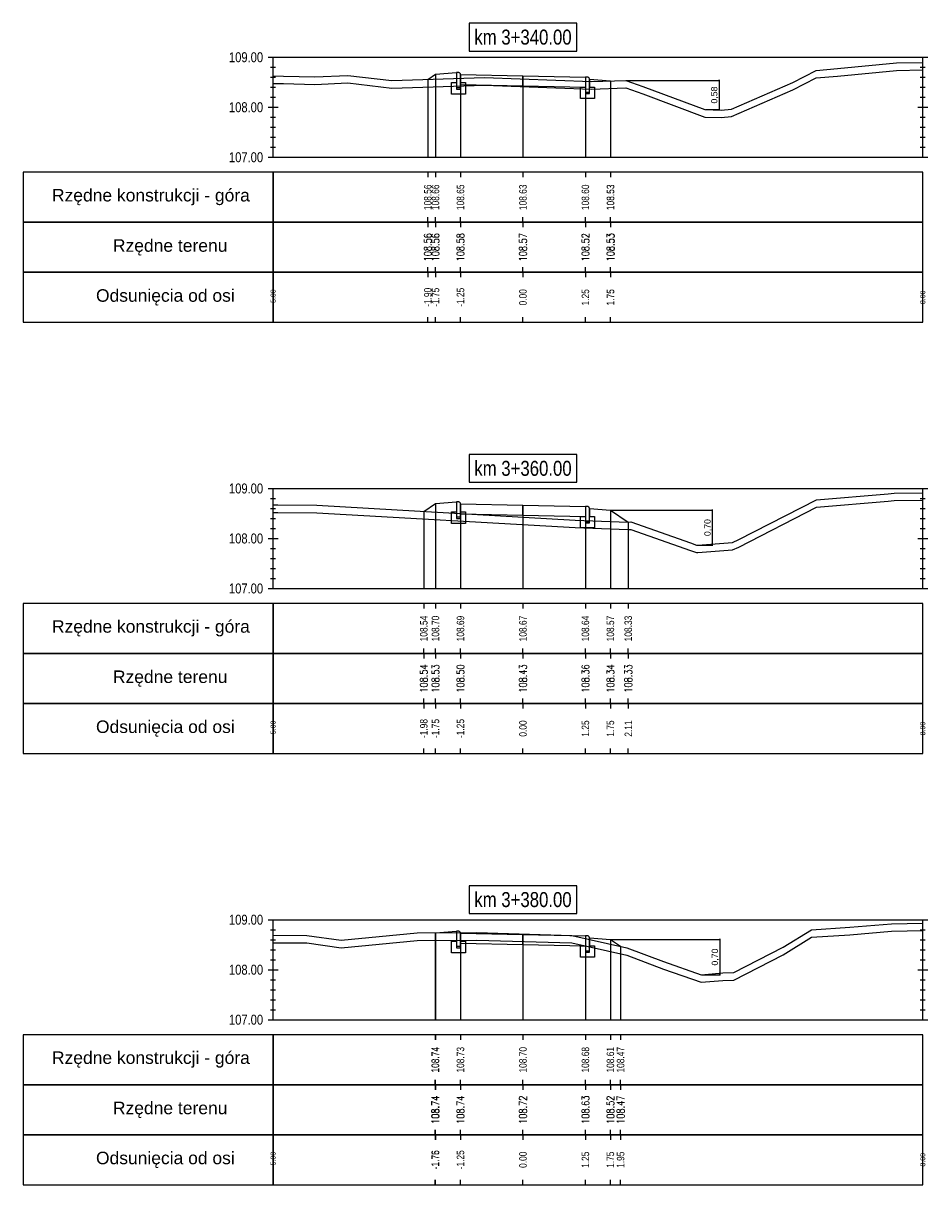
# Model space of a CAD drawing. Extents: x 7537626 to 7538805, y 5722894 to 5725486.
# Tile 68 of 90: x 7538561 to 7538579, y 5725387 to 5725410. Entities that reach past the tile are written whole.
import ezdxf

# ---------------------------------------------------------------- set-up
doc = ezdxf.new("R2010")
doc.units = 0
doc.header["$PDMODE"] = 35
doc.header["$PDSIZE"] = 0.3
for name, color, linetype in [('C-DROGI-PROFILE', 7, 'Continuous'), ('C-DROGI-PROFILE-ETYKIETY', 7, 'Continuous'), ('C-DROGI-PRZEKROJE-ETYKIETY', 7, 'Continuous'), ('C-POPRZECZKA-przekrój', 2, 'Continuous'), ('C-POPRZECZKA-widok', 1, 'Continuous')]:
    doc.layers.add(name, color=color, linetype=linetype)
for name, color, linetype, true_color in [('C-humus', 7, 'Continuous', 0x003df5), ('C-Teren', 7, 'Continuous', 0x005716), ('poprzeczki', 7, 'Continuous', 0x0000d6)]:
    doc.layers.add(name, color=color, linetype=linetype, true_color=true_color)
doc.styles.add('2mm08', font='arial.ttf', dxfattribs={"width": 0.8})
doc.styles.add('opis_50', font='arial.ttf', dxfattribs={"height": 0.125})
doc.styles.get("Standard").update_dxf_attribs({"font": 'arial.ttf'})
doc.dimstyles.new('OPIS_50', dxfattribs={"dimscale": 0.5, "dimtxt": 0.125, "dimasz": 0.25, "dimexe": 0.1, "dimexo": 0.15, "dimgap": 0.1, "dimtad": 1, "dimzin": 0, "dimtxsty": 'opis_50', "dimblk": 'ARCHTICK', "dimcen": 0.15, "dimdle": 0.1, "dimaunit": 2, "dimadec": 4, "dimazin": 0, "dimtfac": 1, "dimtmove": 0, "dimatfit": 3, "dimfxl": 1, "dimarcsym": 0})

# ---------------------------------------------------------------- blocks, each defined once
blk = doc.blocks.new('_ArchTick')
at = {"color": 0, "linetype": 'ByBlock', "const_width": 0.15}
blk.add_lwpolyline([(-0.5, -0.5), (0.5, 0.5)], dxfattribs=at)
blk = doc.blocks.new('*D164')
at = {"layer": 'Defpoints', "color": 0, "transparency": 16777216}
for p in [(7538573.374, 5725408.876), (7538574.959, 5725408.293), (7538575.241, 5725408.293)]:
    blk.add_point(p, dxfattribs=at)
at = {"layer": 'poprzeczki', "color": 0, "lineweight": -2, "transparency": 16777216}
for p, q in [((7538573.389, 5725408.876), (7538575.251, 5725408.876)), ((7538575.241, 5725408.886), (7538575.241, 5725408.283)), ((7538574.974, 5725408.293), (7538575.251, 5725408.293))]:
    blk.add_line(p, q, dxfattribs=at)
at = {"layer": 'poprzeczki', "color": 0, "lineweight": -2, "transparency": 16777216, "xscale": 0.025, "yscale": 0.025, "zscale": 0.025}
for p, rotation in [((7538575.241, 5725408.876), 90), ((7538575.241, 5725408.293), 270)]:
    blk.add_blockref('_ArchTick', p, dxfattribs=dict(at, rotation=rotation))
at = {"layer": 'poprzeczki', "color": 0, "transparency": 16777216, "insert": (7538575.156, 5725408.584), "char_height": 0.125, "attachment_point": 5, "rotation": 90, "style": 'opis_50'}
blk.add_mtext('0,58', dxfattribs=at)
blk = doc.blocks.new('*D165')
at = {"layer": 'Defpoints', "color": 0, "transparency": 16777216}
for p in [(7538573.068, 5725400.282), (7538574.789, 5725399.583), (7538575.106, 5725399.583)]:
    blk.add_point(p, dxfattribs=at)
at = {"layer": 'poprzeczki', "color": 0, "lineweight": -2, "transparency": 16777216}
for p, q in [((7538573.083, 5725400.282), (7538575.116, 5725400.282)), ((7538575.106, 5725400.292), (7538575.106, 5725399.573)), ((7538574.804, 5725399.583), (7538575.116, 5725399.583))]:
    blk.add_line(p, q, dxfattribs=at)
at = {"layer": 'poprzeczki', "color": 0, "lineweight": -2, "transparency": 16777216, "xscale": 0.025, "yscale": 0.025, "zscale": 0.025}
for p, rotation in [((7538575.106, 5725400.282), 90), ((7538575.106, 5725399.583), 270)]:
    blk.add_blockref('_ArchTick', p, dxfattribs=dict(at, rotation=rotation))
at = {"layer": 'poprzeczki', "color": 0, "transparency": 16777216, "insert": (7538575.021, 5725399.933), "char_height": 0.125, "attachment_point": 5, "rotation": 90, "style": 'opis_50'}
blk.add_mtext('0,70', dxfattribs=at)
blk = doc.blocks.new('*D166')
at = {"layer": 'Defpoints', "color": 0, "transparency": 16777216}
for p in [(7538573.068, 5725391.695), (7538574.881, 5725390.99), (7538575.254, 5725390.99)]:
    blk.add_point(p, dxfattribs=at)
at = {"layer": 'poprzeczki', "color": 0, "lineweight": -2, "transparency": 16777216}
for p, q in [((7538573.083, 5725391.695), (7538575.264, 5725391.695)), ((7538575.254, 5725391.705), (7538575.254, 5725390.98)), ((7538574.896, 5725390.99), (7538575.264, 5725390.99))]:
    blk.add_line(p, q, dxfattribs=at)
at = {"layer": 'poprzeczki', "color": 0, "lineweight": -2, "transparency": 16777216, "xscale": 0.025, "yscale": 0.025, "zscale": 0.025}
for p, rotation in [((7538575.254, 5725391.695), 90), ((7538575.254, 5725390.99), 270)]:
    blk.add_blockref('_ArchTick', p, dxfattribs=dict(at, rotation=rotation))
at = {"layer": 'poprzeczki', "color": 0, "transparency": 16777216, "insert": (7538575.169, 5725391.343), "char_height": 0.125, "attachment_point": 5, "rotation": 90, "style": 'opis_50'}
blk.add_mtext('0,70', dxfattribs=at)

msp = doc.modelspace()

# ---------------------------------------------------------------- linework, layer by layer
at = {"layer": 'C-DROGI-PROFILE', "color": 7, "linetype": 'Continuous', "lineweight": -3}
for p, q in [((7538569.414, 5725407.039), (7538569.414, 5725406.939)), ((7538569.568, 5725407.039), (7538569.568, 5725406.939)), ((7538570.068, 5725407.039), (7538570.068, 5725406.939)), ((7538571.318, 5725407.039), (7538571.318, 5725406.939)), ((7538572.568, 5725407.039), (7538572.568, 5725406.939)), ((7538573.068, 5725407.039), (7538573.068, 5725406.939)), ((7538573.072, 5725407.039), (7538573.072, 5725406.939)), ((7538569.414, 5725406.039), (7538569.414, 5725406.139)), ((7538569.568, 5725406.039), (7538569.568, 5725406.139)), ((7538570.068, 5725406.039), (7538570.068, 5725406.139)), ((7538571.318, 5725406.039), (7538571.318, 5725406.139)), ((7538572.568, 5725406.039), (7538572.568, 5725406.139)), ((7538573.068, 5725406.039), (7538573.068, 5725406.139)), ((7538573.072, 5725406.039), (7538573.072, 5725406.139)), ((7538569.414, 5725406.039), (7538569.414, 5725405.939)), ((7538569.568, 5725406.039), (7538569.568, 5725405.939)), ((7538570.068, 5725406.039), (7538570.068, 5725405.939)), ((7538571.318, 5725406.039), (7538571.318, 5725405.939)), ((7538572.568, 5725406.039), (7538572.568, 5725405.939)), ((7538573.068, 5725406.039), (7538573.068, 5725405.939)), ((7538573.072, 5725406.039), (7538573.072, 5725405.939)), ((7538569.414, 5725405.039), (7538569.414, 5725405.139)), ((7538569.568, 5725405.039), (7538569.568, 5725405.139)), ((7538570.068, 5725405.039), (7538570.068, 5725405.139)), ((7538571.318, 5725405.039), (7538571.318, 5725405.139)), ((7538572.568, 5725405.039), (7538572.568, 5725405.139)), ((7538573.068, 5725405.039), (7538573.068, 5725405.139)), ((7538573.072, 5725405.039), (7538573.072, 5725405.139)), ((7538569.414, 5725405.039), (7538569.414, 5725404.939)), ((7538569.568, 5725405.039), (7538569.568, 5725404.939)), ((7538570.068, 5725405.039), (7538570.068, 5725404.939)), ((7538571.318, 5725405.039), (7538571.318, 5725404.939)), ((7538572.568, 5725405.039), (7538572.568, 5725404.939)), ((7538573.068, 5725405.039), (7538573.068, 5725404.939)), ((7538573.072, 5725405.039), (7538573.072, 5725404.939)), ((7538569.414, 5725404.039), (7538569.414, 5725404.139)), ((7538569.568, 5725404.039), (7538569.568, 5725404.139)), ((7538570.068, 5725404.039), (7538570.068, 5725404.139)), ((7538571.318, 5725404.039), (7538571.318, 5725404.139)), ((7538572.568, 5725404.039), (7538572.568, 5725404.139)), ((7538573.068, 5725404.039), (7538573.068, 5725404.139)), ((7538573.072, 5725404.039), (7538573.072, 5725404.139)), ((7538569.334, 5725398.414), (7538569.334, 5725398.314)), ((7538569.568, 5725398.414), (7538569.568, 5725398.314)), ((7538570.068, 5725398.414), (7538570.068, 5725398.314)), ((7538571.318, 5725398.414), (7538571.318, 5725398.314)), ((7538572.568, 5725398.414), (7538572.568, 5725398.314)), ((7538573.068, 5725398.414), (7538573.068, 5725398.314)), ((7538573.425, 5725398.414), (7538573.425, 5725398.314)), ((7538569.334, 5725397.414), (7538569.334, 5725397.514)), ((7538569.568, 5725397.414), (7538569.568, 5725397.514)), ((7538570.068, 5725397.414), (7538570.068, 5725397.514)), ((7538571.318, 5725397.414), (7538571.318, 5725397.514)), ((7538572.568, 5725397.414), (7538572.568, 5725397.514)), ((7538573.068, 5725397.414), (7538573.068, 5725397.514)), ((7538573.425, 5725397.414), (7538573.425, 5725397.514)), ((7538569.334, 5725397.414), (7538569.334, 5725397.314)), ((7538569.568, 5725397.414), (7538569.568, 5725397.314)), ((7538570.068, 5725397.414), (7538570.068, 5725397.314)), ((7538571.318, 5725397.414), (7538571.318, 5725397.314)), ((7538572.568, 5725397.414), (7538572.568, 5725397.314)), ((7538573.068, 5725397.414), (7538573.068, 5725397.314)), ((7538573.425, 5725397.414), (7538573.425, 5725397.314)), ((7538569.334, 5725396.414), (7538569.334, 5725396.514)), ((7538569.334, 5725396.414), (7538569.334, 5725396.314)), ((7538569.568, 5725396.414), (7538569.568, 5725396.514)), ((7538569.568, 5725396.414), (7538569.568, 5725396.314)), ((7538570.068, 5725396.414), (7538570.068, 5725396.514)), ((7538570.068, 5725396.414), (7538570.068, 5725396.314)), ((7538571.318, 5725396.414), (7538571.318, 5725396.514)), ((7538571.318, 5725396.414), (7538571.318, 5725396.314)), ((7538572.568, 5725396.414), (7538572.568, 5725396.514)), ((7538572.568, 5725396.414), (7538572.568, 5725396.314)), ((7538573.068, 5725396.414), (7538573.068, 5725396.514)), ((7538573.068, 5725396.414), (7538573.068, 5725396.314)), ((7538573.425, 5725396.414), (7538573.425, 5725396.514)), ((7538573.425, 5725396.414), (7538573.425, 5725396.314)), ((7538569.334, 5725395.414), (7538569.334, 5725395.514)), ((7538569.568, 5725395.414), (7538569.568, 5725395.514)), ((7538570.068, 5725395.414), (7538570.068, 5725395.514)), ((7538571.318, 5725395.414), (7538571.318, 5725395.514)), ((7538572.568, 5725395.414), (7538572.568, 5725395.514)), ((7538573.068, 5725395.414), (7538573.068, 5725395.514)), ((7538573.425, 5725395.414), (7538573.425, 5725395.514)), ((7538569.562, 5725389.789), (7538569.562, 5725389.689)), ((7538569.568, 5725389.789), (7538569.568, 5725389.689)), ((7538570.068, 5725389.789), (7538570.068, 5725389.689)), ((7538571.318, 5725389.789), (7538571.318, 5725389.689)), ((7538572.568, 5725389.789), (7538572.568, 5725389.689)), ((7538573.068, 5725389.789), (7538573.068, 5725389.689)), ((7538573.272, 5725389.789), (7538573.272, 5725389.689)), ((7538569.562, 5725388.789), (7538569.562, 5725388.889)), ((7538569.568, 5725388.789), (7538569.568, 5725388.889)), ((7538570.068, 5725388.789), (7538570.068, 5725388.889)), ((7538571.318, 5725388.789), (7538571.318, 5725388.889)), ((7538572.568, 5725388.789), (7538572.568, 5725388.889)), ((7538573.068, 5725388.789), (7538573.068, 5725388.889)), ((7538573.272, 5725388.789), (7538573.272, 5725388.889)), ((7538569.562, 5725388.789), (7538569.562, 5725388.689)), ((7538569.568, 5725388.789), (7538569.568, 5725388.689)), ((7538570.068, 5725388.789), (7538570.068, 5725388.689)), ((7538571.318, 5725388.789), (7538571.318, 5725388.689)), ((7538572.568, 5725388.789), (7538572.568, 5725388.689)), ((7538573.068, 5725388.789), (7538573.068, 5725388.689)), ((7538573.272, 5725388.789), (7538573.272, 5725388.689)), ((7538569.562, 5725387.789), (7538569.562, 5725387.889)), ((7538569.562, 5725387.789), (7538569.562, 5725387.689)), ((7538569.568, 5725387.789), (7538569.568, 5725387.889)), ((7538569.568, 5725387.789), (7538569.568, 5725387.689)), ((7538570.068, 5725387.789), (7538570.068, 5725387.889)), ((7538570.068, 5725387.789), (7538570.068, 5725387.689)), ((7538571.318, 5725387.789), (7538571.318, 5725387.889)), ((7538571.318, 5725387.789), (7538571.318, 5725387.689)), ((7538572.568, 5725387.789), (7538572.568, 5725387.889)), ((7538572.568, 5725387.789), (7538572.568, 5725387.689)), ((7538573.068, 5725387.789), (7538573.068, 5725387.889)), ((7538573.068, 5725387.789), (7538573.068, 5725387.689)), ((7538573.272, 5725387.789), (7538573.272, 5725387.889)), ((7538573.272, 5725387.789), (7538573.272, 5725387.689)), ((7538569.562, 5725386.789), (7538569.562, 5725386.889)), ((7538569.568, 5725386.789), (7538569.568, 5725386.889)), ((7538570.068, 5725386.789), (7538570.068, 5725386.889)), ((7538571.318, 5725386.789), (7538571.318, 5725386.889)), ((7538572.568, 5725386.789), (7538572.568, 5725386.889)), ((7538573.068, 5725386.789), (7538573.068, 5725386.889)), ((7538573.272, 5725386.789), (7538573.272, 5725386.889))]:
    msp.add_line(p, q, dxfattribs=at)
at = {"layer": 'C-DROGI-PROFILE', "color": 1, "linetype": 'Continuous', "lineweight": -3}
for points in [[(7538566.318, 5725406.039), (7538566.318, 5725407.039), (7538561.318, 5725407.039), (7538561.318, 5725406.039)], [(7538566.318, 5725406.039), (7538579.318, 5725406.039), (7538579.318, 5725407.039), (7538566.318, 5725407.039)], [(7538566.318, 5725405.039), (7538566.318, 5725406.039), (7538561.318, 5725406.039), (7538561.318, 5725405.039)], [(7538566.318, 5725405.039), (7538579.318, 5725405.039), (7538579.318, 5725406.039), (7538566.318, 5725406.039)], [(7538566.318, 5725404.039), (7538566.318, 5725405.039), (7538561.318, 5725405.039), (7538561.318, 5725404.039)], [(7538566.318, 5725404.039), (7538579.318, 5725404.039), (7538579.318, 5725405.039), (7538566.318, 5725405.039)], [(7538566.318, 5725397.414), (7538566.318, 5725398.414), (7538561.318, 5725398.414), (7538561.318, 5725397.414)], [(7538566.318, 5725397.414), (7538579.318, 5725397.414), (7538579.318, 5725398.414), (7538566.318, 5725398.414)], [(7538566.318, 5725396.414), (7538566.318, 5725397.414), (7538561.318, 5725397.414), (7538561.318, 5725396.414)], [(7538566.318, 5725396.414), (7538579.318, 5725396.414), (7538579.318, 5725397.414), (7538566.318, 5725397.414)], [(7538566.318, 5725395.414), (7538566.318, 5725396.414), (7538561.318, 5725396.414), (7538561.318, 5725395.414)], [(7538566.318, 5725395.414), (7538579.318, 5725395.414), (7538579.318, 5725396.414), (7538566.318, 5725396.414)], [(7538566.318, 5725388.789), (7538566.318, 5725389.789), (7538561.318, 5725389.789), (7538561.318, 5725388.789)], [(7538566.318, 5725388.789), (7538579.318, 5725388.789), (7538579.318, 5725389.789), (7538566.318, 5725389.789)], [(7538566.318, 5725387.789), (7538566.318, 5725388.789), (7538561.318, 5725388.789), (7538561.318, 5725387.789)], [(7538566.318, 5725387.789), (7538579.318, 5725387.789), (7538579.318, 5725388.789), (7538566.318, 5725388.789)], [(7538566.318, 5725386.789), (7538566.318, 5725387.789), (7538561.318, 5725387.789), (7538561.318, 5725386.789)], [(7538566.318, 5725386.789), (7538579.318, 5725386.789), (7538579.318, 5725387.789), (7538566.318, 5725387.789)]]:
    msp.add_3dface(points, dxfattribs=at)
at = {"layer": 'C-DROGI-PRZEKROJE-ETYKIETY', "color": 1, "linetype": 'Continuous', "lineweight": -3}
for p, q in [((7538569.414, 5725408.897), (7538569.414, 5725407.339)), ((7538569.568, 5725409), (7538569.568, 5725407.339)), ((7538570.068, 5725408.993), (7538570.068, 5725407.339)), ((7538571.318, 5725408.968), (7538571.318, 5725407.339)), ((7538572.568, 5725408.943), (7538572.568, 5725407.339)), ((7538573.068, 5725408.87), (7538573.068, 5725407.339)), ((7538573.072, 5725408.867), (7538573.072, 5725407.339)), ((7538569.334, 5725400.256), (7538569.334, 5725398.714)), ((7538569.568, 5725400.412), (7538569.568, 5725398.714)), ((7538570.068, 5725400.406), (7538570.068, 5725398.714)), ((7538571.318, 5725400.381), (7538571.318, 5725398.714)), ((7538572.568, 5725400.356), (7538572.568, 5725398.714)), ((7538573.068, 5725400.282), (7538573.068, 5725398.714)), ((7538573.425, 5725400.044), (7538573.425, 5725398.714)), ((7538569.562, 5725391.829), (7538569.562, 5725390.089)), ((7538569.568, 5725391.825), (7538569.568, 5725390.089)), ((7538570.068, 5725391.818), (7538570.068, 5725390.089)), ((7538571.318, 5725391.793), (7538571.318, 5725390.089)), ((7538572.568, 5725391.768), (7538572.568, 5725390.089)), ((7538573.068, 5725391.695), (7538573.068, 5725390.089)), ((7538573.272, 5725391.559), (7538573.272, 5725390.089))]:
    msp.add_line(p, q, dxfattribs=at)
at = {"layer": 'C-humus'}
for p, q in [((7538577.611, 5725408.962), (7538578.792, 5725409.078)), ((7538578.792, 5725409.078), (7538579.318, 5725409.086)), ((7538576.716, 5725408.687), (7538577.182, 5725408.926)), ((7538577.182, 5725408.926), (7538577.611, 5725408.962)), ((7538566.318, 5725408.818), (7538566.525, 5725408.814)), ((7538566.525, 5725408.814), (7538567.151, 5725408.796)), ((7538567.151, 5725408.796), (7538567.815, 5725408.828)), ((7538567.815, 5725408.828), (7538568.696, 5725408.724)), ((7538568.696, 5725408.724), (7538570.548, 5725408.782)), ((7538570.548, 5725408.782), (7538572.689, 5725408.705)), ((7538572.689, 5725408.705), (7538573.374, 5725408.726)), ((7538573.374, 5725408.726), (7538573.716, 5725408.606)), ((7538575.493, 5725408.152), (7538576.716, 5725408.687)), ((7538573.716, 5725408.606), (7538574.959, 5725408.143)), ((7538574.959, 5725408.143), (7538575.286, 5725408.135)), ((7538575.286, 5725408.135), (7538575.493, 5725408.152)), ((7538578.746, 5725400.472), (7538579.318, 5725400.48)), ((7538575.635, 5725399.543), (7538577.192, 5725400.34)), ((7538577.192, 5725400.34), (7538578.623, 5725400.46)), ((7538578.623, 5725400.46), (7538578.746, 5725400.472)), ((7538566.318, 5725400.235), (7538566.41, 5725400.236)), ((7538566.41, 5725400.236), (7538567.19, 5725400.23)), ((7538567.19, 5725400.23), (7538572.364, 5725399.932)), ((7538572.364, 5725399.932), (7538573.414, 5725399.893)), ((7538573.414, 5725399.893), (7538573.479, 5725399.895)), ((7538573.479, 5725399.895), (7538574.668, 5725399.478)), ((7538574.668, 5725399.478), (7538574.789, 5725399.433)), ((7538574.789, 5725399.433), (7538574.82, 5725399.432)), ((7538574.82, 5725399.432), (7538575.509, 5725399.488)), ((7538575.509, 5725399.488), (7538575.635, 5725399.543)), ((7538567.677, 5725391.528), (7538569.201, 5725391.677)), ((7538569.201, 5725391.677), (7538570.395, 5725391.684)), ((7538570.395, 5725391.684), (7538572.297, 5725391.626)), ((7538576.527, 5725391.39), (7538577.091, 5725391.739)), ((7538577.091, 5725391.739), (7538577.861, 5725391.789)), ((7538577.861, 5725391.789), (7538578.691, 5725391.858)), ((7538578.691, 5725391.858), (7538579.318, 5725391.872)), ((7538566.318, 5725391.631), (7538566.996, 5725391.626)), ((7538566.996, 5725391.626), (7538567.677, 5725391.528)), ((7538572.297, 5725391.626), (7538573.398, 5725391.381)), ((7538573.398, 5725391.381), (7538574.131, 5725391.104)), ((7538575.536, 5725390.884), (7538576.527, 5725391.39)), ((7538574.131, 5725391.104), (7538574.881, 5725390.84)), ((7538574.881, 5725390.84), (7538575.316, 5725390.875)), ((7538575.316, 5725390.875), (7538575.536, 5725390.884))]:
    msp.add_line(p, q, dxfattribs=at)
at = {"layer": 'C-POPRZECZKA-przekrój', "color": 2, "linetype": 'Continuous', "lineweight": -3}
for p, q in [((7538569.414, 5725408.897), (7538569.568, 5725409)), ((7538569.568, 5725409), (7538569.988, 5725409.033)), ((7538570.028, 5725409.033), (7538569.988, 5725409.033)), ((7538569.988, 5725409.033), (7538569.988, 5725408.703)), ((7538570.033, 5725409.033), (7538570.028, 5725409.033)), ((7538570.042, 5725409.031), (7538570.033, 5725409.033)), ((7538570.05, 5725409.026), (7538570.042, 5725409.031)), ((7538570.056, 5725409.021), (7538570.05, 5725409.026)), ((7538570.061, 5725409.016), (7538570.056, 5725409.021)), ((7538570.065, 5725409.009), (7538570.061, 5725409.016)), ((7538570.067, 5725409), (7538570.065, 5725409.009)), ((7538570.068, 5725408.993), (7538570.067, 5725409)), ((7538570.068, 5725408.993), (7538571.318, 5725408.968)), ((7538570.068, 5725408.993), (7538570.069, 5725408.793)), ((7538570.068, 5725408.703), (7538570.068, 5725408.993)), ((7538570.068, 5725408.993), (7538570.068, 5725408.833)), ((7538571.318, 5725408.768), (7538571.318, 5725408.968)), ((7538571.318, 5725408.968), (7538572.568, 5725408.943)), ((7538572.568, 5725408.943), (7538572.567, 5725408.743)), ((7538572.608, 5725408.943), (7538572.568, 5725408.943)), ((7538572.568, 5725408.943), (7538572.568, 5725408.613)), ((7538572.613, 5725408.943), (7538572.608, 5725408.943)), ((7538572.622, 5725408.941), (7538572.613, 5725408.943)), ((7538572.63, 5725408.936), (7538572.622, 5725408.941)), ((7538572.636, 5725408.931), (7538572.63, 5725408.936)), ((7538572.641, 5725408.926), (7538572.636, 5725408.931)), ((7538572.645, 5725408.919), (7538572.641, 5725408.926)), ((7538572.647, 5725408.91), (7538572.645, 5725408.919)), ((7538572.648, 5725408.903), (7538572.647, 5725408.91)), ((7538572.648, 5725408.613), (7538572.648, 5725408.903)), ((7538572.648, 5725408.903), (7538572.648, 5725408.743)), ((7538572.648, 5725408.903), (7538573.068, 5725408.87)), ((7538573.068, 5725408.87), (7538573.072, 5725408.867)), ((7538569.888, 5725408.603), (7538569.888, 5725408.833)), ((7538569.888, 5725408.833), (7538569.988, 5725408.833)), ((7538569.988, 5725408.833), (7538569.988, 5725408.733)), ((7538569.988, 5725408.733), (7538570.068, 5725408.733)), ((7538569.988, 5725408.703), (7538570.068, 5725408.703)), ((7538570.068, 5725408.833), (7538570.168, 5725408.833)), ((7538570.069, 5725408.793), (7538571.318, 5725408.768)), ((7538570.168, 5725408.833), (7538570.168, 5725408.603)), ((7538571.318, 5725408.768), (7538572.567, 5725408.743)), ((7538572.468, 5725408.513), (7538572.468, 5725408.743)), ((7538572.468, 5725408.743), (7538572.568, 5725408.743)), ((7538572.568, 5725408.743), (7538572.568, 5725408.643)), ((7538572.568, 5725408.643), (7538572.648, 5725408.643)), ((7538572.568, 5725408.613), (7538572.648, 5725408.613)), ((7538572.648, 5725408.743), (7538572.748, 5725408.743)), ((7538572.748, 5725408.743), (7538572.748, 5725408.513)), ((7538570.168, 5725408.603), (7538569.888, 5725408.603)), ((7538572.748, 5725408.513), (7538572.468, 5725408.513)), ((7538569.334, 5725400.256), (7538569.568, 5725400.412)), ((7538569.568, 5725400.412), (7538569.988, 5725400.446)), ((7538569.888, 5725400.016), (7538569.888, 5725400.246)), ((7538569.888, 5725400.246), (7538569.988, 5725400.246)), ((7538570.028, 5725400.446), (7538569.988, 5725400.446)), ((7538569.988, 5725400.446), (7538569.988, 5725400.116)), ((7538569.988, 5725400.246), (7538569.988, 5725400.146)), ((7538570.033, 5725400.445), (7538570.028, 5725400.446)), ((7538570.042, 5725400.443), (7538570.033, 5725400.445)), ((7538570.05, 5725400.439), (7538570.042, 5725400.443)), ((7538570.056, 5725400.434), (7538570.05, 5725400.439)), ((7538570.061, 5725400.429), (7538570.056, 5725400.434)), ((7538570.065, 5725400.421), (7538570.061, 5725400.429)), ((7538570.067, 5725400.413), (7538570.065, 5725400.421)), ((7538570.068, 5725400.406), (7538570.067, 5725400.413)), ((7538570.068, 5725400.406), (7538571.318, 5725400.381)), ((7538570.068, 5725400.406), (7538570.069, 5725400.206)), ((7538570.068, 5725400.116), (7538570.068, 5725400.406)), ((7538570.068, 5725400.406), (7538570.068, 5725400.246)), ((7538570.068, 5725400.246), (7538570.168, 5725400.246)), ((7538570.168, 5725400.246), (7538570.168, 5725400.016)), ((7538571.318, 5725400.181), (7538571.318, 5725400.381)), ((7538571.318, 5725400.381), (7538572.568, 5725400.356)), ((7538572.568, 5725400.356), (7538572.567, 5725400.156)), ((7538572.608, 5725400.356), (7538572.568, 5725400.356)), ((7538572.568, 5725400.356), (7538572.568, 5725400.026)), ((7538572.613, 5725400.355), (7538572.608, 5725400.356)), ((7538572.622, 5725400.353), (7538572.613, 5725400.355)), ((7538572.63, 5725400.349), (7538572.622, 5725400.353)), ((7538572.636, 5725400.344), (7538572.63, 5725400.349)), ((7538572.641, 5725400.339), (7538572.636, 5725400.344)), ((7538572.645, 5725400.331), (7538572.641, 5725400.339)), ((7538572.647, 5725400.323), (7538572.645, 5725400.331)), ((7538572.648, 5725400.316), (7538572.647, 5725400.323)), ((7538572.648, 5725400.026), (7538572.648, 5725400.316)), ((7538572.648, 5725400.316), (7538572.648, 5725400.156)), ((7538572.648, 5725400.316), (7538573.068, 5725400.282)), ((7538573.068, 5725400.282), (7538573.425, 5725400.044)), ((7538570.168, 5725400.016), (7538569.888, 5725400.016)), ((7538569.988, 5725400.146), (7538570.068, 5725400.146)), ((7538569.988, 5725400.116), (7538570.068, 5725400.116)), ((7538570.069, 5725400.206), (7538571.318, 5725400.181)), ((7538571.318, 5725400.181), (7538572.567, 5725400.156)), ((7538572.468, 5725399.926), (7538572.468, 5725400.156)), ((7538572.468, 5725400.156), (7538572.568, 5725400.156)), ((7538572.568, 5725400.156), (7538572.568, 5725400.056)), ((7538572.568, 5725400.056), (7538572.648, 5725400.056)), ((7538572.568, 5725400.026), (7538572.648, 5725400.026)), ((7538572.648, 5725400.156), (7538572.748, 5725400.156)), ((7538572.748, 5725400.156), (7538572.748, 5725399.926)), ((7538572.748, 5725399.926), (7538572.468, 5725399.926)), ((7538569.562, 5725391.829), (7538569.568, 5725391.825)), ((7538569.568, 5725391.825), (7538569.988, 5725391.858)), ((7538569.888, 5725391.428), (7538569.888, 5725391.658)), ((7538569.888, 5725391.658), (7538569.988, 5725391.658)), ((7538570.028, 5725391.858), (7538569.988, 5725391.858)), ((7538569.988, 5725391.858), (7538569.988, 5725391.528)), ((7538569.988, 5725391.658), (7538569.988, 5725391.558)), ((7538570.033, 5725391.858), (7538570.028, 5725391.858)), ((7538570.042, 5725391.856), (7538570.033, 5725391.858)), ((7538570.05, 5725391.852), (7538570.042, 5725391.856)), ((7538570.056, 5725391.847), (7538570.05, 5725391.852)), ((7538570.061, 5725391.841), (7538570.056, 5725391.847)), ((7538570.065, 5725391.834), (7538570.061, 5725391.841)), ((7538570.067, 5725391.826), (7538570.065, 5725391.834)), ((7538570.068, 5725391.818), (7538570.067, 5725391.826)), ((7538570.068, 5725391.818), (7538571.318, 5725391.793)), ((7538570.068, 5725391.818), (7538570.069, 5725391.618)), ((7538570.068, 5725391.528), (7538570.068, 5725391.818)), ((7538570.068, 5725391.818), (7538570.068, 5725391.658)), ((7538570.068, 5725391.658), (7538570.168, 5725391.658)), ((7538570.168, 5725391.658), (7538570.168, 5725391.428)), ((7538571.318, 5725391.593), (7538571.318, 5725391.793)), ((7538571.318, 5725391.793), (7538572.568, 5725391.768)), ((7538572.568, 5725391.768), (7538572.567, 5725391.568)), ((7538572.608, 5725391.768), (7538572.568, 5725391.768)), ((7538572.568, 5725391.768), (7538572.568, 5725391.438)), ((7538572.613, 5725391.768), (7538572.608, 5725391.768)), ((7538572.622, 5725391.766), (7538572.613, 5725391.768)), ((7538572.63, 5725391.762), (7538572.622, 5725391.766)), ((7538572.636, 5725391.757), (7538572.63, 5725391.762)), ((7538572.641, 5725391.751), (7538572.636, 5725391.757)), ((7538572.645, 5725391.744), (7538572.641, 5725391.751)), ((7538572.647, 5725391.736), (7538572.645, 5725391.744)), ((7538572.648, 5725391.728), (7538572.647, 5725391.736)), ((7538572.648, 5725391.438), (7538572.648, 5725391.728)), ((7538572.648, 5725391.728), (7538572.648, 5725391.568)), ((7538572.648, 5725391.728), (7538573.068, 5725391.695)), ((7538573.068, 5725391.695), (7538573.272, 5725391.559)), ((7538570.168, 5725391.428), (7538569.888, 5725391.428)), ((7538569.988, 5725391.558), (7538570.068, 5725391.558)), ((7538569.988, 5725391.528), (7538570.068, 5725391.528)), ((7538570.069, 5725391.618), (7538571.318, 5725391.593)), ((7538571.318, 5725391.593), (7538572.567, 5725391.568)), ((7538572.468, 5725391.338), (7538572.468, 5725391.568)), ((7538572.468, 5725391.568), (7538572.568, 5725391.568)), ((7538572.568, 5725391.568), (7538572.568, 5725391.468)), ((7538572.568, 5725391.468), (7538572.648, 5725391.468)), ((7538572.568, 5725391.438), (7538572.648, 5725391.438)), ((7538572.648, 5725391.568), (7538572.748, 5725391.568)), ((7538572.748, 5725391.568), (7538572.748, 5725391.338)), ((7538572.748, 5725391.338), (7538572.468, 5725391.338))]:
    msp.add_line(p, q, dxfattribs=at)
at = {"layer": 'C-POPRZECZKA-widok', "color": 1, "linetype": 'Continuous', "lineweight": -3}
for p, q in [((7538566.218, 5725409.339), (7538579.418, 5725409.339)), ((7538566.318, 5725407.339), (7538566.318, 5725409.339)), ((7538579.318, 5725407.339), (7538579.318, 5725409.339)), ((7538566.268, 5725409.139), (7538566.368, 5725409.139)), ((7538579.268, 5725409.139), (7538579.368, 5725409.139)), ((7538566.268, 5725408.939), (7538566.368, 5725408.939)), ((7538579.268, 5725408.939), (7538579.368, 5725408.939)), ((7538566.268, 5725408.739), (7538566.368, 5725408.739)), ((7538579.268, 5725408.739), (7538579.368, 5725408.739)), ((7538566.268, 5725408.539), (7538566.368, 5725408.539)), ((7538579.268, 5725408.539), (7538579.368, 5725408.539)), ((7538566.218, 5725408.339), (7538566.418, 5725408.339)), ((7538566.268, 5725408.339), (7538566.368, 5725408.339)), ((7538579.218, 5725408.339), (7538579.418, 5725408.339)), ((7538579.268, 5725408.339), (7538579.368, 5725408.339)), ((7538566.268, 5725408.139), (7538566.368, 5725408.139)), ((7538566.268, 5725407.939), (7538566.368, 5725407.939)), ((7538579.268, 5725408.139), (7538579.368, 5725408.139)), ((7538579.268, 5725407.939), (7538579.368, 5725407.939)), ((7538566.268, 5725407.739), (7538566.368, 5725407.739)), ((7538579.268, 5725407.739), (7538579.368, 5725407.739)), ((7538566.268, 5725407.539), (7538566.368, 5725407.539)), ((7538579.268, 5725407.539), (7538579.368, 5725407.539)), ((7538566.218, 5725407.339), (7538579.418, 5725407.339)), ((7538566.218, 5725400.714), (7538579.418, 5725400.714)), ((7538566.318, 5725398.714), (7538566.318, 5725400.714)), ((7538579.318, 5725398.714), (7538579.318, 5725400.714)), ((7538566.268, 5725400.514), (7538566.368, 5725400.514)), ((7538579.268, 5725400.514), (7538579.368, 5725400.514)), ((7538566.268, 5725400.314), (7538566.368, 5725400.314)), ((7538579.268, 5725400.314), (7538579.368, 5725400.314)), ((7538566.268, 5725400.114), (7538566.368, 5725400.114)), ((7538579.268, 5725400.114), (7538579.368, 5725400.114)), ((7538566.268, 5725399.914), (7538566.368, 5725399.914)), ((7538579.268, 5725399.914), (7538579.368, 5725399.914)), ((7538566.218, 5725399.714), (7538566.418, 5725399.714)), ((7538566.268, 5725399.714), (7538566.368, 5725399.714)), ((7538579.218, 5725399.714), (7538579.418, 5725399.714)), ((7538579.268, 5725399.714), (7538579.368, 5725399.714)), ((7538566.268, 5725399.514), (7538566.368, 5725399.514)), ((7538566.268, 5725399.314), (7538566.368, 5725399.314)), ((7538579.268, 5725399.514), (7538579.368, 5725399.514)), ((7538579.268, 5725399.314), (7538579.368, 5725399.314)), ((7538566.268, 5725399.114), (7538566.368, 5725399.114)), ((7538579.268, 5725399.114), (7538579.368, 5725399.114)), ((7538566.268, 5725398.914), (7538566.368, 5725398.914)), ((7538579.268, 5725398.914), (7538579.368, 5725398.914)), ((7538566.218, 5725398.714), (7538579.418, 5725398.714)), ((7538566.218, 5725392.089), (7538579.418, 5725392.089)), ((7538566.268, 5725391.889), (7538566.368, 5725391.889)), ((7538566.318, 5725390.089), (7538566.318, 5725392.089)), ((7538579.268, 5725391.889), (7538579.368, 5725391.889)), ((7538579.318, 5725390.089), (7538579.318, 5725392.089)), ((7538566.268, 5725391.689), (7538566.368, 5725391.689)), ((7538579.268, 5725391.689), (7538579.368, 5725391.689)), ((7538566.268, 5725391.489), (7538566.368, 5725391.489)), ((7538579.268, 5725391.489), (7538579.368, 5725391.489)), ((7538566.268, 5725391.289), (7538566.368, 5725391.289)), ((7538579.268, 5725391.289), (7538579.368, 5725391.289)), ((7538566.218, 5725391.089), (7538566.418, 5725391.089)), ((7538566.268, 5725391.089), (7538566.368, 5725391.089)), ((7538579.218, 5725391.089), (7538579.418, 5725391.089)), ((7538579.268, 5725391.089), (7538579.368, 5725391.089)), ((7538566.268, 5725390.889), (7538566.368, 5725390.889)), ((7538579.268, 5725390.889), (7538579.368, 5725390.889)), ((7538566.268, 5725390.689), (7538566.368, 5725390.689)), ((7538566.268, 5725390.489), (7538566.368, 5725390.489)), ((7538579.268, 5725390.689), (7538579.368, 5725390.689)), ((7538579.268, 5725390.489), (7538579.368, 5725390.489)), ((7538566.268, 5725390.289), (7538566.368, 5725390.289)), ((7538579.268, 5725390.289), (7538579.368, 5725390.289)), ((7538566.218, 5725390.089), (7538579.418, 5725390.089))]:
    msp.add_line(p, q, dxfattribs=at)
at = {"layer": 'C-POPRZECZKA-widok', "color": 3, "linetype": 'Continuous', "lineweight": -3}
for points in [[(7538570.238, 5725409.464), (7538572.398, 5725409.464), (7538572.398, 5725410.021), (7538570.238, 5725410.021)], [(7538570.238, 5725400.839), (7538572.398, 5725400.839), (7538572.398, 5725401.396), (7538570.238, 5725401.396)], [(7538570.238, 5725392.214), (7538572.398, 5725392.214), (7538572.398, 5725392.771), (7538570.238, 5725392.771)]]:
    msp.add_3dface(points, dxfattribs=at)
at = {"layer": 'C-Teren'}
for p, q in [((7538576.716, 5725408.837), (7538577.182, 5725409.076)), ((7538577.182, 5725409.076), (7538577.611, 5725409.112)), ((7538577.611, 5725409.112), (7538578.792, 5725409.228)), ((7538578.792, 5725409.228), (7538579.318, 5725409.236)), ((7538566.318, 5725408.968), (7538566.525, 5725408.964)), ((7538566.525, 5725408.964), (7538567.151, 5725408.946)), ((7538567.151, 5725408.946), (7538567.815, 5725408.978)), ((7538567.815, 5725408.978), (7538568.696, 5725408.874)), ((7538568.696, 5725408.874), (7538570.548, 5725408.932)), ((7538570.548, 5725408.932), (7538572.689, 5725408.855)), ((7538572.689, 5725408.855), (7538573.374, 5725408.876)), ((7538573.374, 5725408.876), (7538573.716, 5725408.756)), ((7538573.716, 5725408.756), (7538574.959, 5725408.293)), ((7538575.493, 5725408.302), (7538576.716, 5725408.837)), ((7538574.959, 5725408.293), (7538575.286, 5725408.285)), ((7538575.286, 5725408.285), (7538575.493, 5725408.302)), ((7538575.635, 5725399.693), (7538577.192, 5725400.49)), ((7538577.192, 5725400.49), (7538578.623, 5725400.61)), ((7538578.623, 5725400.61), (7538578.746, 5725400.622)), ((7538578.746, 5725400.622), (7538579.318, 5725400.63)), ((7538566.318, 5725400.385), (7538566.41, 5725400.386)), ((7538566.41, 5725400.386), (7538567.19, 5725400.38)), ((7538567.19, 5725400.38), (7538572.364, 5725400.082)), ((7538572.364, 5725400.082), (7538573.414, 5725400.043)), ((7538573.414, 5725400.043), (7538573.479, 5725400.045)), ((7538573.479, 5725400.045), (7538574.668, 5725399.628)), ((7538574.668, 5725399.628), (7538574.789, 5725399.583)), ((7538574.789, 5725399.583), (7538574.82, 5725399.582)), ((7538574.82, 5725399.582), (7538575.509, 5725399.638)), ((7538575.509, 5725399.638), (7538575.635, 5725399.693)), ((7538576.527, 5725391.54), (7538577.091, 5725391.889)), ((7538577.091, 5725391.889), (7538577.861, 5725391.939)), ((7538577.861, 5725391.939), (7538578.691, 5725392.008)), ((7538578.691, 5725392.008), (7538579.318, 5725392.022)), ((7538566.318, 5725391.781), (7538566.996, 5725391.776)), ((7538566.996, 5725391.776), (7538567.677, 5725391.678)), ((7538567.677, 5725391.678), (7538569.201, 5725391.827)), ((7538569.201, 5725391.827), (7538570.395, 5725391.834)), ((7538570.395, 5725391.834), (7538572.297, 5725391.776)), ((7538572.297, 5725391.776), (7538573.398, 5725391.531)), ((7538573.398, 5725391.531), (7538574.131, 5725391.254)), ((7538575.536, 5725391.034), (7538576.527, 5725391.54)), ((7538574.131, 5725391.254), (7538574.881, 5725390.99)), ((7538574.881, 5725390.99), (7538575.316, 5725391.025)), ((7538575.316, 5725391.025), (7538575.536, 5725391.034))]:
    msp.add_line(p, q, dxfattribs=at)

# ---------------------------------------------------------------- texts
at = {"layer": 'C-DROGI-PROFILE', "color": 2}
for s, p in [('Rzędne konstrukcji - góra', (7538561.893, 5725406.456)), ('Rzędne terenu', (7538563.113, 5725405.45)), ('Odsunięcia od osi', (7538562.774, 5725404.45)), ('Rzędne konstrukcji - góra', (7538561.893, 5725397.831)), ('Rzędne terenu', (7538563.113, 5725396.825)), ('Odsunięcia od osi', (7538562.774, 5725395.825)), ('Rzędne konstrukcji - góra', (7538561.893, 5725389.206)), ('Rzędne terenu', (7538563.113, 5725388.2)), ('Odsunięcia od osi', (7538562.774, 5725387.2))]:
    msp.add_text(s, height=0.25, dxfattribs=at).set_placement(p)
at = {"layer": 'C-DROGI-PROFILE-ETYKIETY', "color": 1, "linetype": 'Continuous', "lineweight": -3, "char_height": 0.15, "attachment_point": 5, "rotation": 90, "style": '2mm08'}
for s, insert in [('108.56', (7538569.414, 5725406.539)), ('108.66', (7538569.568, 5725406.539)), ('108.65', (7538570.068, 5725406.539)), ('108.63', (7538571.318, 5725406.539)), ('108.60', (7538572.568, 5725406.539)), ('108.53', (7538573.068, 5725406.539)), ('108.53', (7538573.072, 5725406.539)), ('{\\Fsimplex.shx|c238;108.56}', (7538569.414, 5725405.539)), ('{\\Fsimplex.shx|c238;108.56}', (7538569.568, 5725405.539)), ('{\\Fsimplex.shx|c238;108.58}', (7538570.068, 5725405.539)), ('{\\Fsimplex.shx|c238;108.57}', (7538571.318, 5725405.539)), ('{\\Fsimplex.shx|c238;108.52}', (7538572.568, 5725405.539)), ('{\\Fsimplex.shx|c238;108.53}', (7538573.068, 5725405.539)), ('{\\Fsimplex.shx|c238;108.53}', (7538573.072, 5725405.539)), ('-1.90', (7538569.414, 5725404.539)), ('-1.75', (7538569.568, 5725404.539)), ('-1.25', (7538570.068, 5725404.539)), ('0.00', (7538571.318, 5725404.539)), ('1.25', (7538572.568, 5725404.539)), ('1.75', (7538573.068, 5725404.539)), ('1.75', (7538573.072, 5725404.539)), ('108.54', (7538569.334, 5725397.914)), ('108.70', (7538569.568, 5725397.914)), ('108.69', (7538570.068, 5725397.914)), ('108.67', (7538571.318, 5725397.914)), ('108.64', (7538572.568, 5725397.914)), ('108.57', (7538573.068, 5725397.914)), ('108.33', (7538573.425, 5725397.914)), ('{\\Fsimplex.shx|c238;108.54}', (7538569.334, 5725396.914)), ('{\\Fsimplex.shx|c238;108.53}', (7538569.568, 5725396.914)), ('{\\Fsimplex.shx|c238;108.50}', (7538570.068, 5725396.914)), ('{\\Fsimplex.shx|c238;108.43}', (7538571.318, 5725396.914)), ('{\\Fsimplex.shx|c238;108.36}', (7538572.568, 5725396.914)), ('{\\Fsimplex.shx|c238;108.34}', (7538573.068, 5725396.914)), ('{\\Fsimplex.shx|c238;108.33}', (7538573.425, 5725396.914)), ('-1.98', (7538569.334, 5725395.914)), ('-1.75', (7538569.568, 5725395.914)), ('-1.25', (7538570.068, 5725395.914)), ('0.00', (7538571.318, 5725395.914)), ('1.25', (7538572.568, 5725395.914)), ('1.75', (7538573.068, 5725395.914)), ('2.11', (7538573.425, 5725395.914)), ('108.74', (7538569.562, 5725389.289)), ('108.74', (7538569.568, 5725389.289)), ('108.73', (7538570.068, 5725389.289)), ('108.70', (7538571.318, 5725389.289)), ('108.68', (7538572.568, 5725389.289)), ('108.61', (7538573.068, 5725389.289)), ('108.47', (7538573.272, 5725389.289)), ('{\\Fsimplex.shx|c238;108.74}', (7538569.562, 5725388.289)), ('{\\Fsimplex.shx|c238;108.74}', (7538569.568, 5725388.289)), ('{\\Fsimplex.shx|c238;108.74}', (7538570.068, 5725388.289)), ('{\\Fsimplex.shx|c238;108.72}', (7538571.318, 5725388.289)), ('{\\Fsimplex.shx|c238;108.63}', (7538572.568, 5725388.289)), ('{\\Fsimplex.shx|c238;108.52}', (7538573.068, 5725388.289)), ('{\\Fsimplex.shx|c238;108.47}', (7538573.272, 5725388.289)), ('-1.76', (7538569.562, 5725387.289)), ('-1.75', (7538569.568, 5725387.289)), ('-1.25', (7538570.068, 5725387.289)), ('0.00', (7538571.318, 5725387.289)), ('1.25', (7538572.568, 5725387.289)), ('1.75', (7538573.068, 5725387.289)), ('1.95', (7538573.272, 5725387.289))]:
    msp.add_mtext(s, dxfattribs=dict(at, insert=insert))
at = {"layer": 'C-DROGI-PROFILE-ETYKIETY', "color": 7, "linetype": 'Continuous', "lineweight": -3, "char_height": 0.1, "attachment_point": 5, "rotation": 90, "style": '2mm08'}
for s, insert in [('-5.00', (7538566.318, 5725404.539)), ('8.00', (7538579.318, 5725404.539)), ('-5.00', (7538566.318, 5725395.914)), ('8.00', (7538579.318, 5725395.914)), ('-5.00', (7538566.318, 5725387.289)), ('8.00', (7538579.318, 5725387.289))]:
    msp.add_mtext(s, dxfattribs=dict(at, insert=insert))
at = {"layer": 'C-POPRZECZKA-widok', "color": 3, "linetype": 'Continuous', "lineweight": -3, "char_height": 0.3, "attachment_point": 8, "style": '2mm08'}
for s, insert in [('km 3+340.00', (7538571.318, 5725409.589)), ('km 3+360.00', (7538571.318, 5725400.964)), ('km 3+380.00', (7538571.318, 5725392.339))]:
    msp.add_mtext(s, dxfattribs=dict(at, insert=insert))
at = {"layer": 'C-POPRZECZKA-widok', "color": 1, "linetype": 'Continuous', "lineweight": -3, "char_height": 0.2, "attachment_point": 6, "style": '2mm08'}
for s, insert in [('109.00', (7538566.118, 5725409.339)), ('108.00', (7538566.118, 5725408.339)), ('107.00', (7538566.118, 5725407.339)), ('109.00', (7538566.118, 5725400.714)), ('108.00', (7538566.118, 5725399.714)), ('107.00', (7538566.118, 5725398.714)), ('109.00', (7538566.118, 5725392.089)), ('108.00', (7538566.118, 5725391.089)), ('107.00', (7538566.118, 5725390.089))]:
    msp.add_mtext(s, dxfattribs=dict(at, insert=insert))

# ---------------------------------------------------------------- dimensions: what is measured, and where the dimension line sits
at = {"layer": 'poprzeczki'}
for base, p1, p2, picture, middle in [((7538575.241, 5725408.293), (7538573.374, 5725408.876), (7538574.959, 5725408.293), '*D164', (7538575.156, 5725408.584)), ((7538575.106, 5725399.583), (7538573.068, 5725400.282), (7538574.789, 5725399.583), '*D165', (7538575.021, 5725399.933)), ((7538575.2539, 5725390.9903), (7538573.0679, 5725391.6948), (7538574.8808, 5725390.9903), '*D166', (7538575.1688, 5725391.3426))]:
    dim = msp.add_linear_dim(base=base, p1=p1, p2=p2, angle=90, dimstyle='OPIS_50', override={"dimscale": 0.1}, dxfattribs=at)
    dim.commit()
    dim.dimension.update_dxf_attribs({"geometry": picture, "text_midpoint": middle})

doc.saveas('drawing.dxf')
